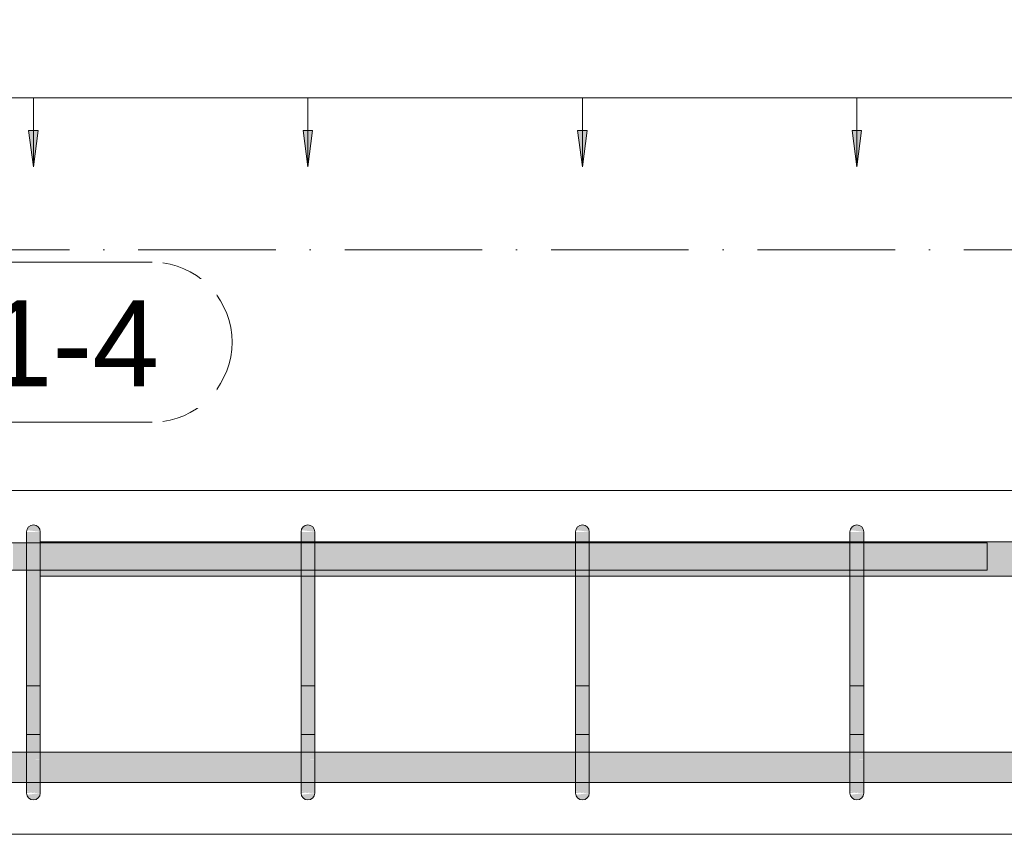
# Model space of a CAD drawing. Header units: millimetres. Extents: x -25607 to 9385, y 1894 to 10168.
# Tile 117 of 181: x 1004 to 1720, y 8670 to 9263. Entities that reach past the tile are written whole.
import ezdxf

# ---------------------------------------------------------------- set-up
doc = ezdxf.new("R2010")
doc.units = ezdxf.units.MM
doc.linetypes.add('Čerchovaná', pattern=[150, 100, -25, 0, -25])
for name, color, linetype, lineweight in [('A-ANNO-DIMS', 211, 'Continuous', 5), ('A-ANNO-DIMS-25', 211, 'Continuous', 5), ('A-FLOR-LEVL', 51, 'Continuous', 5), ('S-BEAM', 12, 'Continuous', 9), ('S-RBAR', 171, 'Continuous', 5), ('S-RBAR-IDEN', 171, 'Continuous', 5)]:
    doc.layers.add(name, color=color, linetype=linetype, lineweight=lineweight)
doc.styles.add('Arial_1', font='arial.ttf', dxfattribs={"height": 62.5})
doc.dimstyles.new('Výztuž_kusy__řezy__1', dxfattribs={"dimscale": 304.8, "dimtxt": 0.18, "dimasz": 0, "dimexe": 0, "dimexo": 0.0625, "dimgap": 0.082021, "dimtad": 1, "dimdec": 0, "dimzin": 0, "dimdsep": 46, "dimtxsty": 'Arial_1', "dimblk1": 'NONE', "dimblk2": 'NONE', "dimsah": 1, "dimcen": 0.09, "dimazin": 0, "dimtfac": 1, "dimtdec": 4, "dimtix": 1, "dimtmove": 0, "dimatfit": 3, "dimfxl": 0.164042, "dimfxlon": 1, "dimtvp": 1, "dimtfill": 1, "dimtolj": 1, "dimtzin": 0, "dimarcsym": 2})

# ---------------------------------------------------------------- blocks, each defined once
blk = doc.blocks.new('DIMBLOCK378-V5')
at = {"layer": 'A-ANNO-DIMS-25'}
for points in [[(814.84, 9155.58), (818.3, 9181.87), (811.38, 9181.87)], [(1014.44, 9155.58), (1017.9, 9181.87), (1010.98, 9181.87)]]:
    blk.add_hatch(color=256, dxfattribs=at).paths.add_polyline_path(points)
for p, q in [((814.84, 9205.58), (1014.44, 9205.58)), ((814.84, 9205.58), (814.84, 9205.58)), ((814.84, 9205.58), (814.84, 9155.58)), ((1014.44, 9205.58), (1014.44, 9205.58)), ((1014.44, 9205.58), (1014.44, 9155.58)), ((818.3, 9181.87), (811.38, 9181.87)), ((811.38, 9181.87), (814.84, 9155.58)), ((814.84, 9155.58), (818.3, 9181.87)), ((1017.9, 9181.87), (1010.98, 9181.87)), ((1010.98, 9181.87), (1014.44, 9155.58)), ((1014.44, 9155.58), (1017.9, 9181.87))]:
    blk.add_line(p, q, dxfattribs=at)
blk = doc.blocks.new('_None')
blk = doc.blocks.new('DIMBLOCK379-V5')
at = {"layer": 'A-ANNO-DIMS-25'}
for points in [[(1014.44, 9155.58), (1017.9, 9181.87), (1010.98, 9181.87)], [(1214.04, 9155.58), (1217.5, 9181.87), (1210.58, 9181.87)]]:
    blk.add_hatch(color=256, dxfattribs=at).paths.add_polyline_path(points)
for p, q in [((1014.44, 9205.58), (1214.04, 9205.58)), ((1014.44, 9205.58), (1014.44, 9205.58)), ((1014.44, 9205.58), (1014.44, 9155.58)), ((1214.04, 9205.58), (1214.04, 9205.58)), ((1214.04, 9205.58), (1214.04, 9155.58)), ((1017.9, 9181.87), (1010.98, 9181.87)), ((1010.98, 9181.87), (1014.44, 9155.58)), ((1014.44, 9155.58), (1017.9, 9181.87)), ((1217.5, 9181.87), (1210.58, 9181.87)), ((1210.58, 9181.87), (1214.04, 9155.58)), ((1214.04, 9155.58), (1217.5, 9181.87))]:
    blk.add_line(p, q, dxfattribs=at)
blk = doc.blocks.new('DIMBLOCK380-V5')
at = {"layer": 'A-ANNO-DIMS-25'}
for points in [[(1214.04, 9155.58), (1217.5, 9181.87), (1210.58, 9181.87)], [(1413.65, 9155.58), (1417.11, 9181.87), (1410.18, 9181.87)]]:
    blk.add_hatch(color=256, dxfattribs=at).paths.add_polyline_path(points)
for p, q in [((1214.04, 9205.58), (1413.65, 9205.58)), ((1214.04, 9205.58), (1214.04, 9205.58)), ((1214.04, 9205.58), (1214.04, 9155.58)), ((1413.65, 9205.58), (1413.65, 9205.58)), ((1413.65, 9205.58), (1413.65, 9155.58)), ((1217.5, 9181.87), (1210.58, 9181.87)), ((1210.58, 9181.87), (1214.04, 9155.58)), ((1214.04, 9155.58), (1217.5, 9181.87)), ((1417.11, 9181.87), (1410.18, 9181.87)), ((1410.18, 9181.87), (1413.65, 9155.58)), ((1413.65, 9155.58), (1417.11, 9181.87))]:
    blk.add_line(p, q, dxfattribs=at)
blk = doc.blocks.new('DIMBLOCK381-V5')
at = {"layer": 'A-ANNO-DIMS-25'}
for points in [[(1413.65, 9155.58), (1417.11, 9181.87), (1410.18, 9181.87)], [(1613.25, 9155.58), (1616.71, 9181.87), (1609.79, 9181.87)]]:
    blk.add_hatch(color=256, dxfattribs=at).paths.add_polyline_path(points)
for p, q in [((1413.65, 9205.58), (1613.25, 9205.58)), ((1413.65, 9205.58), (1413.65, 9205.58)), ((1413.65, 9205.58), (1413.65, 9155.58)), ((1613.25, 9205.58), (1613.25, 9205.58)), ((1613.25, 9205.58), (1613.25, 9155.58)), ((1417.11, 9181.87), (1410.18, 9181.87)), ((1410.18, 9181.87), (1413.65, 9155.58)), ((1413.65, 9155.58), (1417.11, 9181.87)), ((1616.71, 9181.87), (1609.79, 9181.87)), ((1609.79, 9181.87), (1613.25, 9155.58)), ((1613.25, 9155.58), (1616.71, 9181.87))]:
    blk.add_line(p, q, dxfattribs=at)
blk = doc.blocks.new('DIMBLOCK382-V5')
at = {"layer": 'A-ANNO-DIMS-25'}
for points in [[(1613.25, 9155.58), (1616.71, 9181.87), (1609.79, 9181.87)], [(1812.85, 9155.58), (1816.31, 9181.87), (1809.39, 9181.87)]]:
    blk.add_hatch(color=256, dxfattribs=at).paths.add_polyline_path(points)
for p, q in [((1613.25, 9205.58), (1812.85, 9205.58)), ((1613.25, 9205.58), (1613.25, 9205.58)), ((1613.25, 9205.58), (1613.25, 9155.58)), ((1812.85, 9205.58), (1812.85, 9205.58)), ((1812.85, 9205.58), (1812.85, 9155.58)), ((1616.71, 9181.87), (1609.79, 9181.87)), ((1609.79, 9181.87), (1613.25, 9155.58)), ((1613.25, 9155.58), (1616.71, 9181.87)), ((1816.31, 9181.87), (1809.39, 9181.87)), ((1809.39, 9181.87), (1812.85, 9155.58)), ((1812.85, 9155.58), (1816.31, 9181.87))]:
    blk.add_line(p, q, dxfattribs=at)
blk = doc.blocks.new('DIMBLOCK385-V5')
at = {"layer": 'A-ANNO-DIMS-25'}
for points in [[(-183.17, 9155.58), (-179.71, 9181.87), (-186.63, 9181.87)], [(16.43, 9155.58), (19.9, 9181.87), (12.97, 9181.87)], [(216.04, 9155.58), (219.5, 9181.87), (212.57, 9181.87)], [(415.64, 9155.58), (419.1, 9181.87), (412.18, 9181.87)], [(615.24, 9155.58), (618.7, 9181.87), (611.78, 9181.87)], [(814.84, 9155.58), (818.3, 9181.87), (811.38, 9181.87)], [(1014.44, 9155.58), (1017.9, 9181.87), (1010.98, 9181.87)], [(1214.04, 9155.58), (1217.5, 9181.87), (1210.58, 9181.87)], [(1413.65, 9155.58), (1417.11, 9181.87), (1410.18, 9181.87)], [(1613.25, 9155.58), (1616.71, 9181.87), (1609.79, 9181.87)], [(1812.85, 9155.58), (1816.31, 9181.87), (1809.39, 9181.87)], [(2012.45, 9155.58), (2015.91, 9181.87), (2008.99, 9181.87)], [(2212.05, 9155.58), (2215.51, 9181.87), (2208.59, 9181.87)]]:
    blk.add_hatch(color=256, dxfattribs=at).paths.add_polyline_path(points)
for p, q in [((-183.17, 9205.58), (2212.05, 9205.58)), ((-183.17, 9205.58), (16.43, 9205.58)), ((-183.17, 9205.58), (-183.17, 9205.58)), ((-183.17, 9205.58), (-183.17, 9155.58)), ((16.43, 9205.58), (216.04, 9205.58)), ((16.43, 9205.58), (16.43, 9205.58)), ((16.43, 9205.58), (16.43, 9155.58)), ((216.04, 9205.58), (415.64, 9205.58)), ((216.04, 9205.58), (216.04, 9205.58)), ((216.04, 9205.58), (216.04, 9155.58)), ((415.64, 9205.58), (615.24, 9205.58)), ((415.64, 9205.58), (415.64, 9205.58)), ((415.64, 9205.58), (415.64, 9155.58)), ((615.24, 9205.58), (814.84, 9205.58)), ((615.24, 9205.58), (615.24, 9205.58)), ((615.24, 9205.58), (615.24, 9155.58)), ((814.84, 9205.58), (1014.44, 9205.58)), ((814.84, 9205.58), (814.84, 9205.58)), ((814.84, 9205.58), (814.84, 9155.58)), ((1014.44, 9205.58), (1214.04, 9205.58)), ((1014.44, 9205.58), (1014.44, 9205.58)), ((1014.44, 9205.58), (1014.44, 9155.58)), ((1214.04, 9205.58), (1413.65, 9205.58)), ((1214.04, 9205.58), (1214.04, 9205.58)), ((1214.04, 9205.58), (1214.04, 9155.58)), ((1413.65, 9205.58), (1613.25, 9205.58)), ((1413.65, 9205.58), (1413.65, 9205.58)), ((1413.65, 9205.58), (1413.65, 9155.58)), ((1613.25, 9205.58), (1812.85, 9205.58)), ((1613.25, 9205.58), (1613.25, 9205.58)), ((1613.25, 9205.58), (1613.25, 9155.58)), ((1812.85, 9205.58), (2012.45, 9205.58)), ((1812.85, 9205.58), (1812.85, 9205.58)), ((1812.85, 9205.58), (1812.85, 9155.58)), ((2012.45, 9205.58), (2212.05, 9205.58)), ((2012.45, 9205.58), (2012.45, 9205.58)), ((2012.45, 9205.58), (2012.45, 9155.58)), ((2212.05, 9205.58), (2212.05, 9205.58)), ((2212.05, 9205.58), (2212.05, 9155.58)), ((-179.71, 9181.87), (-186.63, 9181.87)), ((-186.63, 9181.87), (-183.17, 9155.58)), ((-183.17, 9155.58), (-179.71, 9181.87)), ((19.9, 9181.87), (12.97, 9181.87)), ((12.97, 9181.87), (16.43, 9155.58)), ((16.43, 9155.58), (19.9, 9181.87)), ((219.5, 9181.87), (212.57, 9181.87)), ((212.57, 9181.87), (216.04, 9155.58)), ((216.04, 9155.58), (219.5, 9181.87)), ((419.1, 9181.87), (412.18, 9181.87)), ((412.18, 9181.87), (415.64, 9155.58)), ((415.64, 9155.58), (419.1, 9181.87)), ((618.7, 9181.87), (611.78, 9181.87)), ((611.78, 9181.87), (615.24, 9155.58)), ((615.24, 9155.58), (618.7, 9181.87)), ((818.3, 9181.87), (811.38, 9181.87)), ((811.38, 9181.87), (814.84, 9155.58)), ((814.84, 9155.58), (818.3, 9181.87)), ((1017.9, 9181.87), (1010.98, 9181.87)), ((1010.98, 9181.87), (1014.44, 9155.58)), ((1014.44, 9155.58), (1017.9, 9181.87)), ((1217.5, 9181.87), (1210.58, 9181.87)), ((1210.58, 9181.87), (1214.04, 9155.58)), ((1214.04, 9155.58), (1217.5, 9181.87)), ((1417.11, 9181.87), (1410.18, 9181.87)), ((1410.18, 9181.87), (1413.65, 9155.58)), ((1413.65, 9155.58), (1417.11, 9181.87)), ((1616.71, 9181.87), (1609.79, 9181.87)), ((1609.79, 9181.87), (1613.25, 9155.58)), ((1613.25, 9155.58), (1616.71, 9181.87)), ((1816.31, 9181.87), (1809.39, 9181.87)), ((1809.39, 9181.87), (1812.85, 9155.58)), ((1812.85, 9155.58), (1816.31, 9181.87)), ((2015.91, 9181.87), (2008.99, 9181.87)), ((2008.99, 9181.87), (2012.45, 9155.58)), ((2012.45, 9155.58), (2015.91, 9181.87)), ((2215.51, 9181.87), (2208.59, 9181.87)), ((2208.59, 9181.87), (2212.05, 9155.58)), ((2212.05, 9155.58), (2215.51, 9181.87))]:
    blk.add_line(p, q, dxfattribs=at)
blk = doc.blocks.new('Popisek výztuže - _Typ_ množství_LEVÝ-573731-V5')
at = {"layer": 'S-RBAR-IDEN'}
for p, q in [((-16348.87, 6003.76), (-16458.56, 6003.76)), ((-16458.56, 5887.33), (-16348.87, 5887.33))]:
    blk.add_line(p, q, dxfattribs=at)
for centre, start, end in [((-16458.56, 5945.54), 90, 270), ((-16348.87, 5945.54), 277.64339, 82.35661)]:
    blk.add_arc(centre, 58.22, start, end, dxfattribs=at)

msp = doc.modelspace()

# ---------------------------------------------------------------- hatches: boundary and pattern name
at = {"layer": 'S-RBAR'}
for points in [[(1019.44, 8890), (1019.27, 8891.29), (1018.77, 8892.5), (1017.98, 8893.54), (1016.94, 8894.33), (1015.74, 8894.83), (1014.44, 8895), (1013.15, 8894.83), (1011.94, 8894.33), (1010.91, 8893.54), (1010.11, 8892.5), (1009.61, 8891.29), (1019.27, 8890.02)], [(1219.04, 8890), (1218.87, 8891.29), (1218.37, 8892.5), (1217.58, 8893.54), (1216.54, 8894.33), (1215.34, 8894.83), (1214.04, 8895), (1212.75, 8894.83), (1211.54, 8894.33), (1210.51, 8893.54), (1209.71, 8892.5), (1209.21, 8891.29), (1218.87, 8890.02)], [(1418.65, 8890), (1418.47, 8891.29), (1417.98, 8892.5), (1416.45, 8894.1), (1416.15, 8894.33), (1414.94, 8894.83), (1413.65, 8895), (1412.35, 8894.83), (1411.15, 8894.33), (1410.11, 8893.54), (1409.32, 8892.5), (1408.82, 8891.29), (1418.47, 8890.02)], [(1618.25, 8890), (1618.08, 8891.29), (1617.58, 8892.5), (1616.78, 8893.54), (1615.75, 8894.33), (1614.54, 8894.83), (1613.25, 8895), (1611.95, 8894.83), (1610.75, 8894.33), (1609.71, 8893.54), (1608.92, 8892.5), (1608.42, 8891.29), (1618.08, 8890.02)], [(1019.44, 8865), (1019.44, 8890), (1009.44, 8890), (1009.44, 8865)], [(1219.04, 8865), (1219.04, 8890), (1209.04, 8890), (1209.04, 8865)], [(1408.65, 8865), (1418.65, 8865), (1418.65, 8890), (1408.65, 8890), (1408.65, 8869.55)], [(1618.25, 8865), (1618.25, 8890), (1608.25, 8890), (1608.25, 8865)], [(999.5, 8862.07), (1009.44, 8862.07), (1009.44, 8882.07), (999.5, 8882.07), (999.5, 8865)], [(1019.44, 8725), (1019.44, 8865), (1009.44, 8865), (1009.44, 8725)], [(1219.04, 8725), (1219.04, 8865), (1209.04, 8865), (1209.04, 8725)], [(1418.65, 8725), (1418.65, 8865), (1408.65, 8865), (1408.65, 8725), (1416.45, 8725)], [(1618.25, 8725), (1618.25, 8865), (1608.25, 8865), (1608.25, 8725)], [(1014.44, 8695), (1015.74, 8695.17), (1016.94, 8695.67), (1017.98, 8696.46), (1018.77, 8697.5), (1019.27, 8698.71), (1019.27, 8699.98), (1009.61, 8698.71), (1010.11, 8697.5), (1010.91, 8696.46), (1011.94, 8695.67), (1013.15, 8695.17)], [(1214.04, 8695), (1215.34, 8695.17), (1216.54, 8695.67), (1217.58, 8696.46), (1218.37, 8697.5), (1218.87, 8698.71), (1218.87, 8699.98), (1209.21, 8698.71), (1209.71, 8697.5), (1210.51, 8696.46), (1211.54, 8695.67), (1212.75, 8695.17)], [(1413.65, 8695), (1414.94, 8695.17), (1416.45, 8695.9), (1417.18, 8696.46), (1417.98, 8697.5), (1418.47, 8698.71), (1418.47, 8699.98), (1408.82, 8698.71), (1409.32, 8697.5), (1410.11, 8696.46), (1411.15, 8695.67), (1412.35, 8695.17)], [(1613.25, 8695), (1614.54, 8695.17), (1615.75, 8695.67), (1616.78, 8696.46), (1617.58, 8697.5), (1618.08, 8698.71), (1618.08, 8699.98), (1608.42, 8698.71), (1608.92, 8697.5), (1609.71, 8696.46), (1610.75, 8695.67), (1611.95, 8695.17)]]:
    msp.add_hatch(color=256, dxfattribs=at).paths.add_polyline_path(points)
h = msp.add_hatch(color=256, dxfattribs=at)
h.paths.add_polyline_path([(5938.19, 8857.8), (5969.21, 8857.8), (5969.21, 8882.8), (5785.06, 8882.8), (5785.06, 8857.8), (5894.29, 8857.8)])
h.paths.add_polyline_path([(4016.06, 8857.8), (4054.75, 8857.8), (4054.75, 8882.8), (4016.06, 8882.8), (4016.06, 8865)])
h.paths.add_polyline_path([(4651.63, 8857.8), (4730.74, 8857.8), (4730.74, 8882.8), (4651.63, 8882.8), (4651.63, 8865)])
h.paths.add_polyline_path([(1019.44, 8857.8), (1209.04, 8857.8), (1209.04, 8882.8), (1019.44, 8882.8), (1019.44, 8865)])
h.paths.add_polyline_path([(4006.06, 8857.8), (4006.06, 8882.8), (3967.37, 8882.8), (3967.37, 8857.8)])
h.paths.add_polyline_path([(4621.18, 8857.8), (4641.63, 8857.8), (4641.63, 8882.8), (4551.63, 8882.8), (4551.63, 8857.8), (4577.28, 8857.8)])
h.paths.add_polyline_path([(4064.75, 8857.8), (4103.44, 8857.8), (4103.44, 8882.8), (4064.75, 8882.8), (4064.75, 8865)])
h.paths.add_polyline_path([(1219.04, 8857.8), (1408.65, 8857.8), (1408.65, 8882.8), (1219.04, 8882.8), (1219.04, 8865)])
h.paths.add_polyline_path([(5775.06, 8857.8), (5775.06, 8882.8), (5585.68, 8882.8), (5585.68, 8857.8), (5762.59, 8857.8)])
h.paths.add_polyline_path([(2909.06, 8857.8), (2923.16, 8857.8), (2923.16, 8882.8), (2834.64, 8882.8), (2834.64, 8857.8)])
h.paths.add_polyline_path([(3957.37, 8857.8), (3957.37, 8882.8), (3918.68, 8882.8), (3918.77, 8857.8)])
h.paths.add_polyline_path([(2933.16, 8857.8), (3021.68, 8857.8), (3021.68, 8882.8), (2933.16, 8882.8), (2933.16, 8865)])
h.paths.add_polyline_path([(4113.44, 8857.8), (4152.12, 8857.8), (4152.12, 8882.8), (4113.44, 8882.8), (4113.44, 8865)])
h.paths.add_polyline_path([(3031.68, 8857.8), (3120.2, 8857.8), (3120.2, 8882.8), (3031.68, 8882.8), (3031.68, 8865)])
h.paths.add_polyline_path([(5575.68, 8857.8), (5575.68, 8882.8), (5386.3, 8882.8), (5386.3, 8857.8), (5543.08, 8857.8)])
h.paths.add_polyline_path([(3908.68, 8857.8), (3908.68, 8882.8), (3869.99, 8882.8), (3869.99, 8857.8), (3874.87, 8857.8)])
h.paths.add_polyline_path([(4162.12, 8857.8), (4200.81, 8857.8), (4200.81, 8882.8), (4162.12, 8882.8), (4162.12, 8865)])
h.paths.add_polyline_path([(2824.64, 8857.8), (2824.64, 8882.8), (2736.12, 8882.8), (2736.12, 8857.8), (2821.26, 8857.8)])
h.paths.add_polyline_path([(1418.65, 8857.8), (1608.25, 8857.8), (1608.25, 8882.8), (1418.65, 8882.8), (1418.65, 8865)])
h.paths.add_polyline_path([(1618.25, 8857.8), (1807.85, 8857.8), (1807.85, 8882.8), (1618.25, 8882.8), (1618.25, 8865)])
h.paths.add_polyline_path([(3859.99, 8857.8), (3859.99, 8882.8), (3821.3, 8882.8), (3821.3, 8857.8), (3830.97, 8857.8)])
h.paths.add_polyline_path([(5376.3, 8857.8), (5376.3, 8882.8), (5186.3, 8882.8), (5186.3, 8857.8), (5367.48, 8857.8)])
h.paths.add_polyline_path([(3130.2, 8857.8), (3218.71, 8857.8), (3218.71, 8882.8), (3130.2, 8882.8), (3130.2, 8865)])
h.paths.add_polyline_path([(4210.81, 8857.8), (4249.5, 8857.8), (4249.5, 8882.8), (4210.81, 8882.8), (4210.81, 8865)])
h.paths.add_polyline_path([(4541.63, 8857.8), (4541.63, 8882.8), (4502.94, 8882.8), (4502.94, 8857.8), (4533.37, 8857.8)])
h.paths.add_polyline_path([(4740.74, 8857.8), (4819.86, 8857.8), (4819.86, 8882.8), (4740.74, 8882.8), (4740.74, 8865)])
h.paths.add_polyline_path([(3811.3, 8857.8), (3811.3, 8882.8), (3721.3, 8882.8), (3721.3, 8857.8), (3787.07, 8857.8)])
h.paths.add_polyline_path([(5176.3, 8857.8), (5176.3, 8882.8), (5097.19, 8882.8), (5097.19, 8857.8), (5104.08, 8857.8)])
h.paths.add_polyline_path([(1817.85, 8857.8), (2007.45, 8857.8), (2007.45, 8882.8), (1817.85, 8882.8), (1817.85, 8865)])
h.paths.add_polyline_path([(4259.5, 8857.8), (4298.19, 8857.8), (4298.19, 8882.8), (4259.5, 8882.8), (4259.5, 8865)])
h.paths.add_polyline_path([(3711.3, 8857.8), (3711.3, 8882.8), (3622.79, 8882.8), (3622.79, 8857.8), (3699.27, 8857.8)])
h.paths.add_polyline_path([(2017.45, 8857.8), (2207.05, 8857.8), (2207.05, 8882.8), (2017.45, 8882.8), (2017.45, 8865)])
h.paths.add_polyline_path([(4308.19, 8857.8), (4346.88, 8857.8), (4346.88, 8882.8), (4308.19, 8882.8), (4308.19, 8865)])
h.paths.add_polyline_path([(5087.19, 8857.8), (5087.19, 8882.8), (5008.08, 8882.8), (5008.08, 8857.8), (5060.18, 8857.8)])
h.paths.add_polyline_path([(3612.79, 8857.8), (3612.79, 8882.8), (3524.27, 8882.8), (3524.27, 8857.8), (3611.47, 8857.8)])
h.paths.add_polyline_path([(2217.05, 8857.8), (2332.05, 8857.8), (2332.05, 8882.8), (2217.05, 8882.8), (2217.05, 8865)])
h.paths.add_polyline_path([(4356.88, 8857.8), (4395.57, 8857.8), (4395.57, 8882.8), (4356.88, 8882.8), (4356.88, 8865)])
h.paths.add_polyline_path([(4998.08, 8857.8), (4998.08, 8882.8), (4918.97, 8882.8), (4918.97, 8857.8), (4972.38, 8857.8)])
h.paths.add_polyline_path([(3514.27, 8857.8), (3514.27, 8882.8), (3425.75, 8882.8), (3425.75, 8857.8), (3479.77, 8857.8)])
h.paths.add_polyline_path([(2342.05, 8857.8), (2430.57, 8857.8), (2430.57, 8882.8), (2342.05, 8882.8), (2342.05, 8865)])
h.paths.add_polyline_path([(3228.71, 8857.8), (3317.23, 8857.8), (3317.23, 8882.8), (3228.71, 8882.8), (3228.71, 8865)])
h.paths.add_polyline_path([(3415.75, 8857.8), (3415.75, 8882.8), (3327.23, 8882.8), (3327.23, 8857.8), (3391.96, 8857.8)])
h.paths.add_polyline_path([(2440.57, 8857.8), (2529.09, 8857.8), (2529.09, 8882.8), (2440.57, 8882.8), (2440.57, 8865)])
h.paths.add_polyline_path([(4908.97, 8857.8), (4908.97, 8882.8), (4829.86, 8882.8), (4829.86, 8857.8), (4884.58, 8857.8)])
h.paths.add_polyline_path([(4405.57, 8857.8), (4444.26, 8857.8), (4444.26, 8882.8), (4405.57, 8882.8), (4405.57, 8865)])
h.paths.add_polyline_path([(2726.12, 8857.8), (2726.12, 8882.8), (2637.61, 8882.8), (2637.61, 8857.8), (2645.66, 8857.8)])
h.paths.add_polyline_path([(2539.09, 8857.8), (2627.61, 8857.8), (2627.61, 8882.8), (2539.09, 8882.8), (2539.09, 8865)])
h.paths.add_polyline_path([(4454.26, 8857.8), (4492.94, 8857.8), (4492.94, 8882.8), (4454.26, 8882.8), (4454.26, 8865)])
h = msp.add_hatch(color=256, dxfattribs=at)
h.paths.add_polyline_path([(-1905.56, 8707.64), (-1885.56, 8707.92), (-1885.56, 8729.64), (-1905.56, 8729.64), (-1905.56, 8714.83)])
h.paths.add_polyline_path([(1021.34, 8707.64), (1209.04, 8707.92), (1209.04, 8729.64), (1019.44, 8729.64), (1019.44, 8707.64)])
h.paths.add_polyline_path([(1219.04, 8707.64), (1408.65, 8707.92), (1408.65, 8729.64), (1219.04, 8729.64), (1219.04, 8707.92)])
h.paths.add_polyline_path([(1009.44, 8707.64), (1009.44, 8729.64), (819.84, 8729.64), (819.84, 8707.64), (977.44, 8707.64)])
h.paths.add_polyline_path([(809.84, 8707.64), (809.84, 8729.64), (620.24, 8729.64), (620.24, 8707.64), (801.84, 8707.64)])
h.paths.add_polyline_path([(-1832.27, 8707.64), (-1798.99, 8707.92), (-1798.99, 8729.64), (-1832.27, 8729.64), (-1832.27, 8707.92)])
h.paths.add_polyline_path([(1418.65, 8707.64), (1608.25, 8707.92), (1608.25, 8729.64), (1418.65, 8729.64), (1418.65, 8707.92)])
h.paths.add_polyline_path([(4152.12, 8707.64), (4152.12, 8729.64), (4113.44, 8729.64), (4113.44, 8707.64), (4138.27, 8707.64)])
h.paths.add_polyline_path([(1618.25, 8707.64), (1807.85, 8707.92), (1807.85, 8729.64), (1618.25, 8729.64), (1618.25, 8707.92)])
h.paths.add_polyline_path([(4169.44, 8707.64), (4169.44, 8729.64), (4162.12, 8729.64), (4162.12, 8707.64)])
h.paths.add_polyline_path([(610.24, 8707.64), (610.24, 8729.64), (420.64, 8729.64), (420.64, 8707.64), (582.34, 8707.64)])
h.paths.add_polyline_path([(410.64, 8707.64), (410.64, 8729.64), (221.04, 8729.64), (221.04, 8707.64), (406.74, 8707.64)])
h.paths.add_polyline_path([(-1842.27, 8707.64), (-1842.27, 8729.64), (-1875.56, 8729.64), (-1875.56, 8707.64)])
h.paths.add_polyline_path([(1817.85, 8707.64), (2007.45, 8707.92), (2007.45, 8729.64), (1817.85, 8729.64), (1817.85, 8707.92)])
h.paths.add_polyline_path([(2017.45, 8707.64), (2207.05, 8707.92), (2207.05, 8729.64), (2017.45, 8729.64), (2017.45, 8707.92)])
h.paths.add_polyline_path([(4103.44, 8707.64), (4103.44, 8729.64), (4064.75, 8729.64), (4064.75, 8707.64), (4094.37, 8707.64)])
h.paths.add_polyline_path([(211.04, 8707.64), (211.04, 8729.64), (21.43, 8729.64), (21.43, 8707.64), (187.24, 8707.64)])
h.paths.add_polyline_path([(2217.05, 8707.64), (2332.05, 8707.92), (2332.05, 8729.64), (2217.05, 8729.64), (2217.05, 8707.92)])
h.paths.add_polyline_path([(11.43, 8707.64), (11.43, 8729.64), (-178.17, 8729.64), (-178.17, 8707.64), (-32.27, 8707.64)])
h.paths.add_polyline_path([(-1788.99, 8707.64), (-1755.71, 8707.92), (-1755.71, 8729.64), (-1788.99, 8729.64), (-1788.99, 8707.92)])
h.paths.add_polyline_path([(-188.17, 8707.64), (-188.17, 8729.64), (-303.17, 8729.64), (-303.17, 8707.64), (-207.87, 8707.64)])
h.paths.add_polyline_path([(2342.05, 8707.64), (2430.57, 8707.92), (2430.57, 8729.64), (2342.05, 8729.64), (2342.05, 8707.92)])
h.paths.add_polyline_path([(4054.75, 8707.64), (4054.75, 8729.64), (4016.06, 8729.64), (4016.06, 8707.64), (4050.47, 8707.64)])
h.paths.add_polyline_path([(2440.57, 8707.64), (2529.09, 8707.92), (2529.09, 8729.64), (2440.57, 8729.64), (2440.57, 8707.92)])
h.paths.add_polyline_path([(-313.17, 8707.64), (-313.17, 8729.64), (-400.61, 8729.64), (-400.61, 8707.64), (-339.57, 8707.64)])
h.paths.add_polyline_path([(2539.09, 8707.64), (2627.61, 8707.92), (2627.61, 8729.64), (2539.09, 8729.64), (2539.09, 8707.92)])
h.paths.add_polyline_path([(-410.61, 8707.64), (-410.61, 8729.64), (-498.06, 8729.64), (-498.06, 8707.64), (-427.37, 8707.64)])
h.paths.add_polyline_path([(2637.61, 8707.64), (2726.12, 8707.92), (2726.12, 8729.64), (2637.61, 8729.64), (2637.61, 8707.92)])
h.paths.add_polyline_path([(-508.06, 8707.64), (-508.06, 8729.64), (-595.51, 8729.64), (-595.51, 8707.64), (-515.17, 8707.64)])
h.paths.add_polyline_path([(-1745.71, 8707.64), (-1712.42, 8707.92), (-1712.42, 8729.64), (-1745.71, 8729.64), (-1745.71, 8707.92)])
h.paths.add_polyline_path([(3967.37, 8707.64), (4006.06, 8707.92), (4006.06, 8729.64), (3967.37, 8729.64), (3967.37, 8707.92)])
h.paths.add_polyline_path([(2736.12, 8707.64), (2824.64, 8707.92), (2824.64, 8729.64), (2736.12, 8729.64), (2736.12, 8707.92)])
h.paths.add_polyline_path([(-605.51, 8707.64), (-605.51, 8729.64), (-692.95, 8729.64), (-692.95, 8707.64), (-646.87, 8707.64)])
h.paths.add_polyline_path([(2834.64, 8707.64), (2923.16, 8707.92), (2923.16, 8729.64), (2834.64, 8729.64), (2834.64, 8707.92)])
h.paths.add_polyline_path([(-702.95, 8707.64), (-702.95, 8729.64), (-790.4, 8729.64), (-790.4, 8707.64), (-734.67, 8707.64)])
h.paths.add_polyline_path([(3957.37, 8707.64), (3957.37, 8729.64), (3918.68, 8729.64), (3918.77, 8707.64)])
h.paths.add_polyline_path([(2933.16, 8707.64), (3021.68, 8707.92), (3021.68, 8729.64), (2933.16, 8729.64), (2933.16, 8707.92)])
h.paths.add_polyline_path([(-800.4, 8707.64), (-800.4, 8729.64), (-887.85, 8729.64), (-887.85, 8707.64), (-822.47, 8707.64)])
h.paths.add_polyline_path([(3031.68, 8707.64), (3120.2, 8707.92), (3120.2, 8729.64), (3031.68, 8729.64), (3031.68, 8707.92)])
h.paths.add_polyline_path([(-1702.42, 8707.64), (-1677.42, 8707.92), (-1677.42, 8729.64), (-1702.42, 8729.64), (-1702.42, 8707.92)])
h.paths.add_polyline_path([(-897.85, 8707.64), (-897.85, 8729.64), (-985.29, 8729.64), (-985.29, 8707.64), (-910.27, 8707.64)])
h.paths.add_polyline_path([(3908.68, 8707.64), (3908.68, 8729.64), (3869.99, 8729.64), (3869.99, 8707.64), (3874.87, 8707.64)])
h.paths.add_polyline_path([(3130.2, 8707.64), (3218.71, 8707.92), (3218.71, 8729.64), (3130.2, 8729.64), (3130.2, 8707.92)])
h.paths.add_polyline_path([(-995.29, 8707.64), (-995.29, 8729.64), (-1082.74, 8729.64), (-1082.74, 8707.64), (-998.07, 8707.64)])
h.paths.add_polyline_path([(3228.71, 8707.64), (3317.23, 8707.92), (3317.23, 8729.64), (3228.71, 8729.64), (3228.71, 8707.92)])
h.paths.add_polyline_path([(-1092.74, 8707.64), (-1092.74, 8729.64), (-1180.19, 8729.64), (-1180.19, 8707.64), (-1129.78, 8707.64)])
h.paths.add_polyline_path([(3327.23, 8707.64), (3415.75, 8707.92), (3415.75, 8729.64), (3327.23, 8729.64), (3327.23, 8707.92)])
h.paths.add_polyline_path([(-1667.42, 8707.64), (-1579.97, 8707.92), (-1579.97, 8729.64), (-1667.42, 8729.64), (-1667.42, 8707.92)])
h.paths.add_polyline_path([(-1190.19, 8707.64), (-1190.19, 8729.64), (-1277.63, 8729.64), (-1277.63, 8707.64), (-1217.58, 8707.64)])
h.paths.add_polyline_path([(3859.99, 8707.64), (3859.99, 8729.64), (3821.3, 8729.64), (3821.3, 8707.64), (3830.97, 8707.64)])
h.paths.add_polyline_path([(3425.75, 8707.64), (3514.27, 8707.92), (3514.27, 8729.64), (3425.75, 8729.64), (3425.75, 8707.92)])
h.paths.add_polyline_path([(-1287.63, 8707.64), (-1287.63, 8729.64), (-1375.08, 8729.64), (-1375.08, 8707.64), (-1305.38, 8707.64)])
h.paths.add_polyline_path([(3524.27, 8707.64), (3612.79, 8707.92), (3612.79, 8729.64), (3524.27, 8729.64), (3524.27, 8707.92)])
h.paths.add_polyline_path([(-1385.08, 8707.64), (-1385.08, 8729.64), (-1472.53, 8729.64), (-1472.53, 8707.64), (-1393.18, 8707.64)])
h.paths.add_polyline_path([(3622.79, 8707.64), (3711.3, 8707.92), (3711.3, 8729.64), (3622.79, 8729.64), (3622.79, 8707.92)])
h.paths.add_polyline_path([(3811.3, 8707.64), (3811.3, 8729.64), (3721.3, 8729.64), (3721.3, 8707.64), (3787.07, 8707.64)])
h.paths.add_polyline_path([(-1482.53, 8707.64), (-1482.53, 8729.64), (-1569.97, 8729.64), (-1569.97, 8707.64), (-1524.88, 8707.64)])
h = msp.add_hatch(color=256, dxfattribs=at)
h.paths.add_polyline_path([(1019.44, 8703.08), (1019.44, 8703.74), (1018.08, 8703.89), (1017.24, 8703.51)])
h.paths.add_polyline_path([(1013.95, 8705.53), (1012.27, 8707.49), (1009.44, 8707.92), (1009.44, 8706.75)])
h.paths.add_polyline_path([(1019.44, 8711.72), (1019.44, 8713.44), (1009.44, 8715.43), (1009.44, 8714.83), (1010.25, 8714.83), (1014.17, 8711.91)])
h.paths.add_polyline_path([(1009.44, 8724.03), (1019.44, 8724.24), (1019.44, 8725), (1009.44, 8725)])
h = msp.add_hatch(color=256, dxfattribs=at)
h.paths.add_polyline_path([(1019.44, 8700), (1019.44, 8703.08), (1017.24, 8703.51), (1018.08, 8703.89), (1019.44, 8703.74), (1019.44, 8711.72), (1014.91, 8711.99), (1010.4, 8714.83), (1009.44, 8714.83), (1009.44, 8708.15), (1012.41, 8707.32), (1013.95, 8705.53), (1009.44, 8706.75), (1009.61, 8700.99), (1011.53, 8700.85), (1015.74, 8700.4)])
h.paths.add_polyline_path([(1014.44, 8700), (1019.44, 8700), (1009.44, 8700.85), (1009.61, 8700)])
h.paths.add_polyline_path([(1019.44, 8713.44), (1019.44, 8724.24), (1017.41, 8724.03), (1009.44, 8724.03), (1009.44, 8715.43), (1012.46, 8714.83)])
h = msp.add_hatch(color=256, dxfattribs=at)
h.paths.add_polyline_path([(1219.04, 8703.08), (1219.04, 8703.74), (1217.69, 8703.89), (1216.84, 8703.51)])
h.paths.add_polyline_path([(1213.55, 8705.53), (1211.87, 8707.49), (1209.04, 8707.92), (1209.04, 8706.75)])
h.paths.add_polyline_path([(1219.04, 8711.72), (1219.04, 8713.44), (1209.04, 8715.43), (1209.04, 8714.83), (1209.85, 8714.83), (1213.77, 8711.91)])
h.paths.add_polyline_path([(1209.04, 8724.03), (1219.04, 8724.24), (1219.04, 8725), (1209.04, 8725)])
h = msp.add_hatch(color=256, dxfattribs=at)
h.paths.add_polyline_path([(1219.04, 8700), (1219.04, 8703.08), (1216.84, 8703.51), (1217.69, 8703.89), (1219.04, 8703.74), (1219.04, 8711.72), (1214.51, 8711.99), (1210, 8714.83), (1209.04, 8714.83), (1209.04, 8708.15), (1212.02, 8707.32), (1213.55, 8705.53), (1209.04, 8706.75), (1209.21, 8700.99), (1211.13, 8700.85), (1215.34, 8700.4)])
h.paths.add_polyline_path([(1214.04, 8700), (1219.04, 8700), (1209.04, 8700.85), (1209.21, 8700)])
h.paths.add_polyline_path([(1219.04, 8713.44), (1219.04, 8724.24), (1217.01, 8724.03), (1209.04, 8724.03), (1209.04, 8715.43), (1212.06, 8714.83)])
h = msp.add_hatch(color=256, dxfattribs=at)
h.paths.add_polyline_path([(1418.65, 8703.08), (1418.65, 8703.74), (1417.29, 8703.89), (1416.45, 8703.51)])
h.paths.add_polyline_path([(1413.15, 8705.53), (1411.47, 8707.49), (1408.65, 8707.92), (1408.65, 8706.75)])
h.paths.add_polyline_path([(1418.65, 8711.72), (1418.65, 8713.44), (1408.65, 8715.43), (1408.65, 8714.83), (1409.45, 8714.83), (1413.37, 8711.91), (1416.45, 8711.8)])
h.paths.add_polyline_path([(1416.45, 8723.95), (1416.62, 8724.03), (1418.65, 8724.24), (1418.65, 8725), (1408.65, 8725), (1408.65, 8724.03), (1416.45, 8724.03)])
h = msp.add_hatch(color=256, dxfattribs=at)
h.paths.add_polyline_path([(1418.65, 8700), (1418.65, 8703.08), (1416.45, 8703.51), (1417.29, 8703.89), (1418.65, 8703.74), (1418.65, 8711.72), (1414.11, 8711.99), (1409.6, 8714.83), (1408.65, 8714.83), (1408.65, 8708.15), (1411.62, 8707.32), (1413.15, 8705.53), (1408.65, 8706.75), (1408.82, 8700.99), (1410.73, 8700.85), (1416.45, 8700.24)])
h.paths.add_polyline_path([(1418.65, 8700), (1408.65, 8700.85), (1408.82, 8700), (1416.45, 8700)])
h.paths.add_polyline_path([(1418.65, 8713.44), (1418.65, 8724.24), (1416.45, 8724.03), (1408.65, 8724.03), (1408.65, 8715.43), (1416.45, 8713.88)])
h = msp.add_hatch(color=256, dxfattribs=at)
h.paths.add_polyline_path([(1618.25, 8703.08), (1618.25, 8703.74), (1616.89, 8703.89), (1616.04, 8703.51)])
h.paths.add_polyline_path([(1612.76, 8705.53), (1611.07, 8707.49), (1608.25, 8707.92), (1608.25, 8706.75)])
h.paths.add_polyline_path([(1618.25, 8711.72), (1618.25, 8713.44), (1608.25, 8715.43), (1608.25, 8714.83), (1609.05, 8714.83), (1612.97, 8711.91)])
h.paths.add_polyline_path([(1608.25, 8724.03), (1618.25, 8724.24), (1618.25, 8725), (1608.25, 8725)])
h = msp.add_hatch(color=256, dxfattribs=at)
h.paths.add_polyline_path([(1618.25, 8700), (1618.25, 8703.08), (1616.04, 8703.51), (1616.89, 8703.89), (1618.25, 8703.74), (1618.25, 8711.72), (1613.72, 8711.99), (1609.2, 8714.83), (1608.25, 8714.83), (1608.25, 8708.15), (1611.22, 8707.32), (1612.76, 8705.53), (1608.25, 8706.75), (1608.42, 8700.99), (1610.33, 8700.85), (1614.54, 8700.4)])
h.paths.add_polyline_path([(1613.25, 8700), (1618.25, 8700), (1608.25, 8700.85), (1608.42, 8700)])
h.paths.add_polyline_path([(1618.25, 8713.44), (1618.25, 8724.24), (1616.22, 8724.03), (1608.25, 8724.03), (1608.25, 8715.43), (1611.26, 8714.83)])

# ---------------------------------------------------------------- linework, layer by layer
at = {"layer": 'A-FLOR-LEVL', "linetype": 'Čerchovaná'}
msp.add_line((-3262.19, 9095), (9255.9, 9095), dxfattribs=at)
at = {"layer": 'S-BEAM'}
for p, q in [((4009.44, 8920), (-1980.56, 8920)), ((4009.44, 8920), (-1880.56, 8920)), ((4009.44, 8670), (-1980.56, 8670)), ((-1880.56, 8670), (4009.44, 8670))]:
    msp.add_line(p, q, dxfattribs=at)
at = {"layer": 'S-RBAR'}
for p, q in [((1009.44, 8865), (1009.44, 8890)), ((1009.44, 8865), (1009.44, 8890)), ((1019.44, 8865), (1019.44, 8890)), ((1019.44, 8865), (1019.44, 8890)), ((1209.04, 8865), (1209.04, 8890)), ((1209.04, 8865), (1209.04, 8890)), ((1219.04, 8865), (1219.04, 8890)), ((1219.04, 8865), (1219.04, 8890)), ((1408.65, 8865), (1408.65, 8890)), ((1408.65, 8865), (1408.65, 8890)), ((1418.65, 8865), (1418.65, 8890)), ((1418.65, 8865), (1418.65, 8890)), ((1608.25, 8865), (1608.25, 8890)), ((1608.25, 8865), (1608.25, 8890)), ((1618.25, 8865), (1618.25, 8890)), ((1618.25, 8865), (1618.25, 8890)), ((307.9, 8882.07), (1707.9, 8882.07)), ((307.9, 8882.07), (1707.9, 8882.07)), ((307.9, 8882.07), (1707.9, 8882.07)), ((1019.4, 8882.8), (5969.21, 8882.8)), ((1019.4, 8857.8), (1019.4, 8882.8)), ((1019.4, 8882.8), (5969.21, 8882.8)), ((1019.4, 8857.8), (1019.4, 8882.8)), ((1019.4, 8882.8), (5969.21, 8882.8)), ((1019.4, 8857.8), (1019.4, 8882.8)), ((1707.9, 8862.07), (1707.9, 8882.07)), ((1707.9, 8862.07), (1707.9, 8882.07)), ((1707.9, 8862.07), (1707.9, 8882.07)), ((1009.44, 8725), (1009.44, 8865)), ((1009.44, 8865), (1009.44, 8725)), ((1019.44, 8725), (1019.44, 8865)), ((1019.44, 8865), (1019.44, 8725)), ((1209.04, 8725), (1209.04, 8865)), ((1209.04, 8865), (1209.04, 8725)), ((1219.04, 8725), (1219.04, 8865)), ((1219.04, 8865), (1219.04, 8725)), ((1408.65, 8725), (1408.65, 8865)), ((1408.65, 8865), (1408.65, 8725)), ((1418.65, 8725), (1418.65, 8865)), ((1418.65, 8865), (1418.65, 8725)), ((1608.25, 8725), (1608.25, 8865)), ((1608.25, 8865), (1608.25, 8725)), ((1618.25, 8725), (1618.25, 8865)), ((1618.25, 8865), (1618.25, 8725)), ((307.9, 8862.07), (1707.9, 8862.07)), ((307.9, 8862.07), (1707.9, 8862.07)), ((307.9, 8862.07), (1707.9, 8862.07)), ((1019.4, 8857.8), (5969.21, 8857.8)), ((1019.4, 8857.8), (5969.21, 8857.8)), ((1019.4, 8857.8), (5969.21, 8857.8)), ((1009.44, 8778.03), (1009.44, 8742.68)), ((1009.44, 8778.03), (1019.44, 8778.03)), ((1019.44, 8778.03), (1019.44, 8742.68)), ((1209.04, 8778.03), (1209.04, 8742.68)), ((1209.04, 8778.03), (1219.04, 8778.03)), ((1219.04, 8778.03), (1219.04, 8742.68)), ((1408.65, 8778.03), (1408.65, 8742.68)), ((1408.65, 8778.03), (1418.65, 8778.03)), ((1418.65, 8778.03), (1418.65, 8742.68)), ((1608.25, 8778.03), (1608.25, 8742.68)), ((1608.25, 8778.03), (1618.25, 8778.03)), ((1618.25, 8778.03), (1618.25, 8742.68)), ((1009.44, 8700), (1009.44, 8742.68)), ((1019.44, 8742.68), (1009.44, 8742.68)), ((1009.44, 8707.32), (1009.44, 8742.68)), ((1019.44, 8700), (1019.44, 8742.68)), ((1019.44, 8707.32), (1019.44, 8742.68)), ((1209.04, 8700), (1209.04, 8742.68)), ((1219.04, 8742.68), (1209.04, 8742.68)), ((1209.04, 8707.32), (1209.04, 8742.68)), ((1219.04, 8700), (1219.04, 8742.68)), ((1219.04, 8707.32), (1219.04, 8742.68)), ((1408.65, 8700), (1408.65, 8742.68)), ((1418.65, 8742.68), (1408.65, 8742.68)), ((1408.65, 8707.32), (1408.65, 8742.68)), ((1418.65, 8700), (1418.65, 8742.68)), ((1418.65, 8707.32), (1418.65, 8742.68)), ((1608.25, 8700), (1608.25, 8742.68)), ((1618.25, 8742.68), (1608.25, 8742.68)), ((1608.25, 8707.32), (1608.25, 8742.68)), ((1618.25, 8700), (1618.25, 8742.68)), ((1618.25, 8707.32), (1618.25, 8742.68)), ((4169.44, 8729.64), (-1905.56, 8729.64)), ((4169.44, 8729.64), (-1905.56, 8729.64)), ((4169.44, 8729.64), (-1905.56, 8729.64)), ((1009.44, 8700), (1009.44, 8725)), ((1009.44, 8707.32), (1009.44, 8725)), ((1019.44, 8700), (1019.44, 8725)), ((1019.44, 8700), (1019.44, 8725)), ((1209.04, 8700), (1209.04, 8725)), ((1209.04, 8707.32), (1209.04, 8725)), ((1219.04, 8700), (1219.04, 8725)), ((1219.04, 8700), (1219.04, 8725)), ((1408.65, 8700), (1408.65, 8725)), ((1408.65, 8707.32), (1408.65, 8725)), ((1418.65, 8700), (1418.65, 8725)), ((1418.65, 8700), (1418.65, 8725)), ((1608.25, 8700), (1608.25, 8725)), ((1608.25, 8707.32), (1608.25, 8725)), ((1618.25, 8700), (1618.25, 8725)), ((1618.25, 8700), (1618.25, 8725)), ((4169.44, 8707.64), (-1905.56, 8707.64)), ((4169.44, 8707.64), (-1905.56, 8707.64)), ((4169.44, 8707.64), (-1905.56, 8707.64)), ((1009.44, 8700.85), (1009.44, 8707.32)), ((1009.44, 8700.85), (1009.44, 8707.32)), ((1019.44, 8700), (1019.44, 8707.32)), ((1209.04, 8700.85), (1209.04, 8707.32)), ((1209.04, 8700.85), (1209.04, 8707.32)), ((1219.04, 8700), (1219.04, 8707.32)), ((1408.65, 8700.85), (1408.65, 8707.32)), ((1408.65, 8700.85), (1408.65, 8707.32)), ((1418.65, 8700), (1418.65, 8707.32)), ((1608.25, 8700.85), (1608.25, 8707.32)), ((1608.25, 8700.85), (1608.25, 8707.32)), ((1618.25, 8700), (1618.25, 8707.32))]:
    msp.add_line(p, q, dxfattribs=at)
for centre, start, end in [((1014.44, 8890), 0, 180), ((1014.44, 8890), 0, 180), ((1214.04, 8890), 0, 180), ((1214.04, 8890), 0, 180), ((1413.65, 8890), 0, 180), ((1413.65, 8890), 0, 180), ((1613.25, 8890), 0, 180), ((1613.25, 8890), 0, 180), ((1014.44, 8700), 180, 0), ((1014.44, 8700), 180, 0), ((1014.44, 8700), 180, 0), ((1214.04, 8700), 180, 0), ((1214.04, 8700), 180, 0), ((1214.04, 8700), 180, 0), ((1413.65, 8700), 180, 0), ((1413.65, 8700), 180, 0), ((1413.65, 8700), 180, 0), ((1613.25, 8700), 180, 0), ((1613.25, 8700), 180, 0), ((1613.25, 8700), 180, 0)]:
    msp.add_arc(centre, 5, start, end, dxfattribs=at)

# ---------------------------------------------------------------- block references
at = {"layer": 'S-RBAR-IDEN'}
msp.add_blockref('Popisek výztuže - _Typ_ množství_LEVÝ-573731-V5', (17449.57, 3082.38), dxfattribs=at)

# ---------------------------------------------------------------- dimensions: what is measured, and where the dimension line sits
at = {"layer": 'A-ANNO-DIMS'}
for base, p1, p2, text, override, picture, middle in [((2212.05, 9205.58), (-183.17, 9155.58), (2212.05, 9155.58), '200 2395', {"dimpost": '<>', "dimblk1": 'None', "dimblk2": 'None', "dimsah": 1, "dimfxl": 2395.219023}, 'DIMBLOCK385-V5', (1014.44, 9262.51)), ((1014.44, 9205.58), (814.84, 9155.58), (1014.44, 9155.58), ' ', {"dimpost": '<>', "dimfxl": 199.601585}, 'DIMBLOCK378-V5', (914.64, 9205.58)), ((1214.04, 9205.58), (1014.44, 9155.58), (1214.04, 9155.58), ' ', {"dimpost": '<>', "dimfxl": 199.601585}, 'DIMBLOCK379-V5', (1114.24, 9205.58)), ((1413.65, 9205.58), (1214.04, 9155.58), (1413.65, 9155.58), ' ', {"dimpost": '<>', "dimfxl": 199.601585}, 'DIMBLOCK380-V5', (1313.84, 9205.58)), ((1613.25, 9205.58), (1413.65, 9155.58), (1613.25, 9155.58), ' ', {"dimpost": '<>', "dimfxl": 199.601585}, 'DIMBLOCK381-V5', (1513.45, 9205.58)), ((1812.85, 9205.58), (1613.25, 9155.58), (1812.85, 9155.58), ' ', {"dimpost": '<>', "dimfxl": 199.601585}, 'DIMBLOCK382-V5', (1713.05, 9205.58))]:
    dim = msp.add_linear_dim(base=base, p1=p1, p2=p2, text=text, dimstyle='Výztuž_kusy__řezy__1', override=override, dxfattribs=at)
    dim.commit()
    dim.dimension.update_dxf_attribs({"geometry": picture, "text_midpoint": middle})

# ---------------------------------------------------------------- next in the draw order: texts
at = {"layer": 'S-RBAR-IDEN', "insert": (979.72, 9058.29), "char_height": 62.5, "width": 152.3206, "attachment_point": 1, "style": 'Arial_1', "bg_fill": 3, "box_fill_scale": 1.25, "bg_fill_color": 256, "bg_fill_true_color": 13158600, "bg_fill_transparency": 0}
msp.add_mtext('1-4', dxfattribs=at)

doc.saveas('drawing.dxf')
